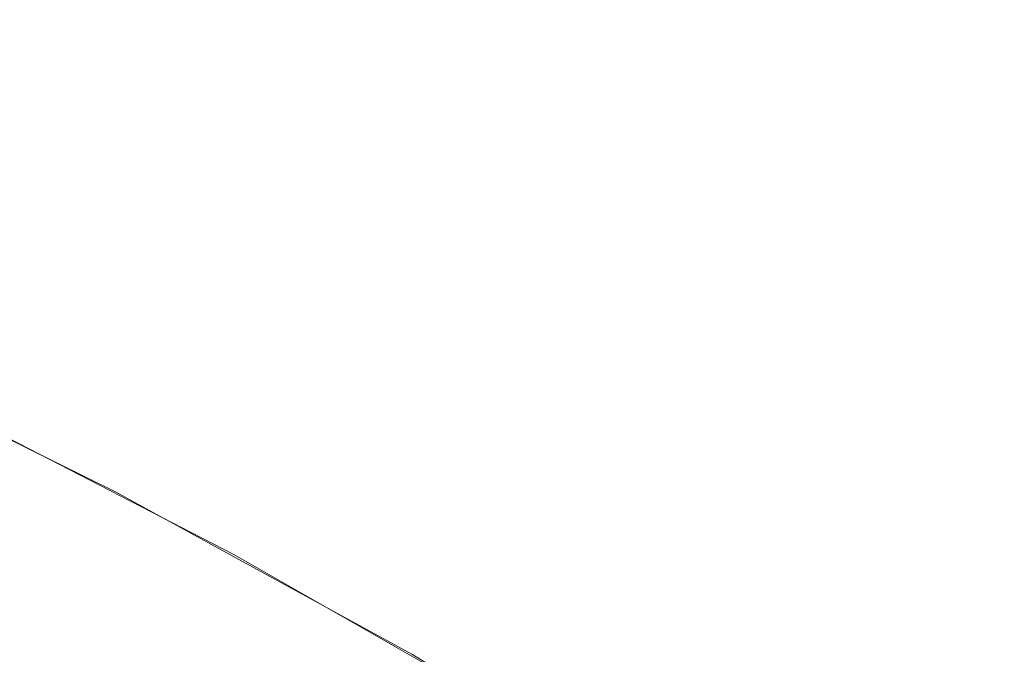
# Model space of a CAD drawing. Header units: centimetres. Extents: x -26.3 to 27.5, y 4.8 to 73.5.
# Tile 195 of 256: x -8.24159 to -8.22891, y 6.58681 to 6.59499. Entities that reach past the tile are written whole.
import ezdxf

# ---------------------------------------------------------------- set-up
doc = ezdxf.new("R2010")
doc.units = ezdxf.units.CM
doc.header["$LTSCALE"] = 2.54
doc.layers.add('Lucido design-1', color=7, linetype='Continuous')

# ---------------------------------------------------------------- blocks, each defined once
blk = doc.blocks.new('Gruppo-3-1')
at = {"color": 7, "linetype": 'Continuous', "lineweight": 9}
for points, invisible_edges in [([(-8.240027, 6.594905, -1479.446894), (-8.242126, 6.594905, -1479.451848), (-8.245014, 6.595906, -1479.450679), (-8.242876, 6.595906, -1479.445633)], 15), ([(-8.240027, 6.594905, -1515.546894), (-8.242126, 6.594905, -1515.551848), (-8.245014, 6.595906, -1515.550679), (-8.242876, 6.595906, -1515.545633)], 15), ([(-8.23777, 6.594905, -1479.442009), (-8.240027, 6.594905, -1479.446894), (-8.242876, 6.595906, -1479.445633), (-8.240577, 6.595906, -1479.440657)], 15), ([(-8.23777, 6.594905, -1515.542009), (-8.240027, 6.594905, -1515.546894), (-8.242876, 6.595906, -1515.545633), (-8.240577, 6.595906, -1515.540657)], 15), ([(-8.235358, 6.594905, -1479.437199), (-8.23777, 6.594905, -1479.442009), (-8.240577, 6.595906, -1479.440657), (-8.238121, 6.595906, -1479.435758)], 15), ([(-8.235358, 6.594905, -1515.537199), (-8.23777, 6.594905, -1515.542009), (-8.240577, 6.595906, -1515.540657), (-8.238121, 6.595906, -1515.535758)], 15), ([(-8.232794, 6.594905, -1479.432469), (-8.235358, 6.594905, -1479.437199), (-8.238121, 6.595906, -1479.435758), (-8.235508, 6.595906, -1479.43094)], 15), ([(-8.232794, 6.594905, -1515.532469), (-8.235358, 6.594905, -1515.537199), (-8.238121, 6.595906, -1515.535758), (-8.235508, 6.595906, -1515.53094)], 15), ([(-8.230078, 6.594905, -1479.427824), (-8.232794, 6.594905, -1479.432469), (-8.235508, 6.595906, -1479.43094), (-8.232742, 6.595906, -1479.426209)], 15), ([(-8.230078, 6.594905, -1515.527824), (-8.232794, 6.594905, -1515.532469), (-8.235508, 6.595906, -1515.53094), (-8.232742, 6.595906, -1515.526209)], 15), ([(-8.227216, 6.594905, -1479.423268), (-8.230078, 6.594905, -1479.427824), (-8.232742, 6.595906, -1479.426209), (-8.229827, 6.595906, -1479.421568)], 15), ([(-8.227216, 6.594905, -1515.523268), (-8.230078, 6.594905, -1515.527824), (-8.232742, 6.595906, -1515.526209), (-8.229827, 6.595906, -1515.521568)], 15), ([(-8.224208, 6.594905, -1479.418806), (-8.227216, 6.594905, -1479.423268), (-8.229827, 6.595906, -1479.421568), (-8.226763, 6.595906, -1479.417023)], 15), ([(-8.224208, 6.594905, -1515.518806), (-8.227216, 6.594905, -1515.523268), (-8.229827, 6.595906, -1515.521568), (-8.226763, 6.595906, -1515.517023)], 15), ([(-25.986537, 6.595069, -1479.083182), (-25.986537, 6.594162, -1479.080644), (27.113463, 6.594162, -1479.080644), (27.113463, 6.595069, -1479.083182)], 10), ([(-25.986537, 6.595069, -1515.183182), (-25.986537, 6.594162, -1515.180644), (27.113463, 6.594162, -1515.180644), (27.113463, 6.595069, -1515.183182)], 10), ([(-8.241174, 6.593803, -1479.457931), (-8.242918, 6.593803, -1479.462917), (-8.245842, 6.594905, -1479.461946), (-8.244065, 6.594905, -1479.456867)], 15), ([(-8.241174, 6.593803, -1515.557931), (-8.242918, 6.593803, -1515.562917), (-8.245842, 6.594905, -1515.561946), (-8.244065, 6.594905, -1515.556867)], 15), ([(-8.23927, 6.593803, -1479.453004), (-8.241174, 6.593803, -1479.457931), (-8.244065, 6.594905, -1479.456867), (-8.242126, 6.594905, -1479.451848)], 15), ([(-8.23927, 6.593803, -1515.553004), (-8.241174, 6.593803, -1515.557931), (-8.244065, 6.594905, -1515.556867), (-8.242126, 6.594905, -1515.551848)], 15), ([(-8.23721, 6.593803, -1479.448141), (-8.23927, 6.593803, -1479.453004), (-8.242126, 6.594905, -1479.451848), (-8.240027, 6.594905, -1479.446894)], 15), ([(-8.23721, 6.593803, -1515.548141), (-8.23927, 6.593803, -1515.553004), (-8.242126, 6.594905, -1515.551848), (-8.240027, 6.594905, -1515.546894)], 15), ([(-8.234995, 6.593803, -1479.443346), (-8.23721, 6.593803, -1479.448141), (-8.240027, 6.594905, -1479.446894), (-8.23777, 6.594905, -1479.442009)], 15), ([(-8.234995, 6.593803, -1515.543346), (-8.23721, 6.593803, -1515.548141), (-8.240027, 6.594905, -1515.546894), (-8.23777, 6.594905, -1515.542009)], 15), ([(-8.232627, 6.593803, -1479.438624), (-8.234995, 6.593803, -1479.443346), (-8.23777, 6.594905, -1479.442009), (-8.235358, 6.594905, -1479.437199)], 15), ([(-8.232627, 6.593803, -1515.538624), (-8.234995, 6.593803, -1515.543346), (-8.23777, 6.594905, -1515.542009), (-8.235358, 6.594905, -1515.537199)], 15), ([(-8.230109, 6.593803, -1479.433981), (-8.232627, 6.593803, -1479.438624), (-8.235358, 6.594905, -1479.437199), (-8.232794, 6.594905, -1479.432469)], 15), ([(-8.230109, 6.593803, -1515.533981), (-8.232627, 6.593803, -1515.538624), (-8.235358, 6.594905, -1515.537199), (-8.232794, 6.594905, -1515.532469)], 15), ([(-8.227444, 6.593803, -1479.429421), (-8.230109, 6.593803, -1479.433981), (-8.232794, 6.594905, -1479.432469), (-8.230078, 6.594905, -1479.427824)], 15), ([(-8.227444, 6.593803, -1515.529421), (-8.230109, 6.593803, -1515.533981), (-8.232794, 6.594905, -1515.532469), (-8.230078, 6.594905, -1515.527824)], 15), ([(-8.224633, 6.593803, -1479.424949), (-8.227444, 6.593803, -1479.429421), (-8.230078, 6.594905, -1479.427824), (-8.227216, 6.594905, -1479.423268)], 15), ([(-8.224633, 6.593803, -1515.524949), (-8.227444, 6.593803, -1515.529421), (-8.230078, 6.594905, -1515.527824), (-8.227216, 6.594905, -1515.523268)], 15), ([(27.113463, 6.593664, -1479.079249), (27.113463, 6.594162, -1479.080644), (-25.986537, 6.594162, -1479.080644), (-25.986537, 6.593664, -1479.079249)], 10), ([(27.113463, 6.593664, -1515.179249), (27.113463, 6.594162, -1515.180644), (-25.986537, 6.594162, -1515.180644), (-25.986537, 6.593664, -1515.179249)], 10), ([(-8.241584, 6.5926, -1479.468822), (-8.24298, 6.5926, -1479.473815), (-8.245923, 6.593803, -1479.473043), (-8.244502, 6.593803, -1479.467956)], 15), ([(-8.241584, 6.5926, -1515.568822), (-8.24298, 6.5926, -1515.573815), (-8.245923, 6.593803, -1515.573043), (-8.244502, 6.593803, -1515.567956)], 15), ([(-8.24003, 6.5926, -1479.463876), (-8.241584, 6.5926, -1479.468822), (-8.244502, 6.593803, -1479.467956), (-8.242918, 6.593803, -1479.462917)], 15), ([(-8.24003, 6.5926, -1515.563876), (-8.241584, 6.5926, -1515.568822), (-8.244502, 6.593803, -1515.567956), (-8.242918, 6.593803, -1515.562917)], 15), ([(-8.238317, 6.5926, -1479.458983), (-8.24003, 6.5926, -1479.463876), (-8.242918, 6.593803, -1479.462917), (-8.241174, 6.593803, -1479.457931)], 15), ([(-8.238317, 6.5926, -1515.558983), (-8.24003, 6.5926, -1515.563876), (-8.242918, 6.593803, -1515.562917), (-8.241174, 6.593803, -1515.557931)], 15), ([(-8.236449, 6.5926, -1479.454146), (-8.238317, 6.5926, -1479.458983), (-8.241174, 6.593803, -1479.457931), (-8.23927, 6.593803, -1479.453004)], 15), ([(-8.236449, 6.5926, -1515.554146), (-8.238317, 6.5926, -1515.558983), (-8.241174, 6.593803, -1515.557931), (-8.23927, 6.593803, -1515.553004)], 15), ([(-8.234427, 6.5926, -1479.449373), (-8.236449, 6.5926, -1479.454146), (-8.23927, 6.593803, -1479.453004), (-8.23721, 6.593803, -1479.448141)], 15), ([(-8.234427, 6.5926, -1515.549373), (-8.236449, 6.5926, -1515.554146), (-8.23927, 6.593803, -1515.553004), (-8.23721, 6.593803, -1515.548141)], 15), ([(-8.232253, 6.5926, -1479.444666), (-8.234427, 6.5926, -1479.449373), (-8.23721, 6.593803, -1479.448141), (-8.234995, 6.593803, -1479.443346)], 15), ([(-8.232253, 6.5926, -1515.544666), (-8.234427, 6.5926, -1515.549373), (-8.23721, 6.593803, -1515.548141), (-8.234995, 6.593803, -1515.543346)], 15), ([(-8.229929, 6.5926, -1479.440032), (-8.232253, 6.5926, -1479.444666), (-8.234995, 6.593803, -1479.443346), (-8.232627, 6.593803, -1479.438624)], 15), ([(-8.229929, 6.5926, -1515.540032), (-8.232253, 6.5926, -1515.544666), (-8.234995, 6.593803, -1515.543346), (-8.232627, 6.593803, -1515.538624)], 15), ([(-8.227457, 6.5926, -1479.435474), (-8.229929, 6.5926, -1479.440032), (-8.232627, 6.593803, -1479.438624), (-8.230109, 6.593803, -1479.433981)], 15), ([(-8.227457, 6.5926, -1515.535474), (-8.229929, 6.5926, -1515.540032), (-8.232627, 6.593803, -1515.538624), (-8.230109, 6.593803, -1515.533981)], 15), ([(-8.224841, 6.5926, -1479.430999), (-8.227457, 6.5926, -1479.435474), (-8.230109, 6.593803, -1479.433981), (-8.227444, 6.593803, -1479.429421)], 15), ([(-8.224841, 6.5926, -1515.530999), (-8.227457, 6.5926, -1515.535474), (-8.230109, 6.593803, -1515.533981), (-8.227444, 6.593803, -1515.529421)], 15), ([(-25.986537, 6.593664, -1479.079249), (-25.986537, 6.592583, -1479.076578), (27.113463, 6.592583, -1479.076578), (27.113463, 6.593664, -1479.079249)], 10), ([(-25.986537, 6.593664, -1515.179249), (-25.986537, 6.592583, -1515.176578), (27.113463, 6.592583, -1515.176578), (27.113463, 6.593664, -1515.179249)], 10), ([(27.113463, 6.592095, -1479.075374), (27.113463, 6.592583, -1479.076578), (-25.986537, 6.592583, -1479.076578), (-25.986537, 6.592095, -1479.075374)], 10), ([(27.113463, 6.592095, -1515.175374), (27.113463, 6.592583, -1515.176578), (-25.986537, 6.592583, -1515.176578), (-25.986537, 6.592095, -1515.175374)], 10), ([(-8.241287, 6.591298, -1479.479518), (-8.24234, 6.591298, -1479.484497), (-8.245287, 6.5926, -1479.483923), (-8.244214, 6.5926, -1479.47885)], 15), ([(-8.241287, 6.591298, -1515.579518), (-8.24234, 6.591298, -1515.584497), (-8.245287, 6.5926, -1515.583923), (-8.244214, 6.5926, -1515.57885)], 15), ([(-8.240075, 6.591298, -1479.474577), (-8.241287, 6.591298, -1479.479518), (-8.244214, 6.5926, -1479.47885), (-8.24298, 6.5926, -1479.473815)], 15), ([(-8.240075, 6.591298, -1515.574577), (-8.241287, 6.591298, -1515.579518), (-8.244214, 6.5926, -1515.57885), (-8.24298, 6.5926, -1515.573815)], 15), ([(-8.238706, 6.591298, -1479.469676), (-8.240075, 6.591298, -1479.474577), (-8.24298, 6.5926, -1479.473815), (-8.241584, 6.5926, -1479.468822)], 15), ([(-8.238706, 6.591298, -1515.569676), (-8.240075, 6.591298, -1515.574577), (-8.24298, 6.5926, -1515.573815), (-8.241584, 6.5926, -1515.568822)], 15), ([(-8.23718, 6.591298, -1479.464822), (-8.238706, 6.591298, -1479.469676), (-8.241584, 6.5926, -1479.468822), (-8.24003, 6.5926, -1479.463876)], 15), ([(-8.23718, 6.591298, -1515.564822), (-8.238706, 6.591298, -1515.569676), (-8.241584, 6.5926, -1515.568822), (-8.24003, 6.5926, -1515.563876)], 15), ([(-8.2355, 6.591298, -1479.460019), (-8.23718, 6.591298, -1479.464822), (-8.24003, 6.5926, -1479.463876), (-8.238317, 6.5926, -1479.458983)], 15), ([(-8.2355, 6.591298, -1515.560019), (-8.23718, 6.591298, -1515.564822), (-8.24003, 6.5926, -1515.563876), (-8.238317, 6.5926, -1515.558983)], 15), ([(-8.233666, 6.591298, -1479.455273), (-8.2355, 6.591298, -1479.460019), (-8.238317, 6.5926, -1479.458983), (-8.236449, 6.5926, -1479.454146)], 15), ([(-8.233666, 6.591298, -1515.555273), (-8.2355, 6.591298, -1515.560019), (-8.238317, 6.5926, -1515.558983), (-8.236449, 6.5926, -1515.554146)], 15), ([(-8.231681, 6.591298, -1479.450588), (-8.233666, 6.591298, -1479.455273), (-8.236449, 6.5926, -1479.454146), (-8.234427, 6.5926, -1479.449373)], 15), ([(-8.231681, 6.591298, -1515.550588), (-8.233666, 6.591298, -1515.555273), (-8.236449, 6.5926, -1515.554146), (-8.234427, 6.5926, -1515.549373)], 15), ([(-8.229548, 6.591298, -1479.445969), (-8.231681, 6.591298, -1479.450588), (-8.234427, 6.5926, -1479.449373), (-8.232253, 6.5926, -1479.444666)], 15), ([(-8.229548, 6.591298, -1515.545969), (-8.231681, 6.591298, -1515.550588), (-8.234427, 6.5926, -1515.549373), (-8.232253, 6.5926, -1515.544666)], 15), ([(-8.227267, 6.591298, -1479.441421), (-8.229548, 6.591298, -1479.445969), (-8.232253, 6.5926, -1479.444666), (-8.229929, 6.5926, -1479.440032)], 15), ([(-8.227267, 6.591298, -1515.541421), (-8.229548, 6.591298, -1515.545969), (-8.232253, 6.5926, -1515.544666), (-8.229929, 6.5926, -1515.540032)], 15), ([(-8.224841, 6.591298, -1479.436948), (-8.227267, 6.591298, -1479.441421), (-8.229929, 6.5926, -1479.440032), (-8.227457, 6.5926, -1479.435474)], 15), ([(-8.224841, 6.591298, -1515.536948), (-8.227267, 6.591298, -1515.541421), (-8.229929, 6.5926, -1515.540032), (-8.227457, 6.5926, -1515.535474)], 15), ([(-25.986537, 6.592095, -1479.075374), (-25.986537, 6.590827, -1479.072584), (27.113463, 6.590827, -1479.072584), (27.113463, 6.592095, -1479.075374)], 10), ([(-25.986537, 6.592095, -1515.175374), (-25.986537, 6.590827, -1515.172584), (27.113463, 6.590827, -1515.172584), (27.113463, 6.592095, -1515.175374)], 10), ([(-8.241589, 6.589899, -1479.499881), (-8.241988, 6.589899, -1479.504859), (-8.244941, 6.591298, -1479.504669), (-8.244533, 6.591298, -1479.499597)], 15), ([(-8.24103, 6.589899, -1479.494919), (-8.241589, 6.589899, -1479.499881), (-8.244533, 6.591298, -1479.499597), (-8.243964, 6.591298, -1479.494541)], 15), ([(-8.24103, 6.589899, -1515.594919), (-8.241589, 6.589899, -1515.599881), (-8.244533, 6.591298, -1515.599597), (-8.243964, 6.591298, -1515.594541)], 15), ([(-8.240312, 6.589899, -1479.489978), (-8.24103, 6.589899, -1479.494919), (-8.243964, 6.591298, -1479.494541), (-8.243232, 6.591298, -1479.489506)], 15), ([(-8.240312, 6.589899, -1515.589978), (-8.24103, 6.589899, -1515.594919), (-8.243964, 6.591298, -1515.594541), (-8.243232, 6.591298, -1515.589506)], 15), ([(-8.239436, 6.589899, -1479.485062), (-8.240312, 6.589899, -1479.489978), (-8.243232, 6.591298, -1479.489506), (-8.24234, 6.591298, -1479.484497)], 15), ([(-8.239436, 6.589899, -1515.585062), (-8.240312, 6.589899, -1515.589978), (-8.243232, 6.591298, -1515.589506), (-8.24234, 6.591298, -1515.584497)], 15), ([(-8.238403, 6.589899, -1479.480177), (-8.239436, 6.589899, -1479.485062), (-8.24234, 6.591298, -1479.484497), (-8.241287, 6.591298, -1479.479518)], 15), ([(-8.238403, 6.589899, -1515.580177), (-8.239436, 6.589899, -1515.585062), (-8.24234, 6.591298, -1515.584497), (-8.241287, 6.591298, -1515.579518)], 15), ([(-8.237214, 6.589899, -1479.475327), (-8.238403, 6.589899, -1479.480177), (-8.241287, 6.591298, -1479.479518), (-8.240075, 6.591298, -1479.474577)], 15), ([(-8.237214, 6.589899, -1515.575327), (-8.238403, 6.589899, -1515.580177), (-8.241287, 6.591298, -1515.579518), (-8.240075, 6.591298, -1515.574577)], 15), ([(-8.23587, 6.589899, -1479.470518), (-8.237214, 6.589899, -1479.475327), (-8.240075, 6.591298, -1479.474577), (-8.238706, 6.591298, -1479.469676)], 15), ([(-8.23587, 6.589899, -1515.570518), (-8.237214, 6.589899, -1515.575327), (-8.240075, 6.591298, -1515.574577), (-8.238706, 6.591298, -1515.569676)], 15), ([(-8.234373, 6.589899, -1479.465754), (-8.23587, 6.589899, -1479.470518), (-8.238706, 6.591298, -1479.469676), (-8.23718, 6.591298, -1479.464822)], 15), ([(-8.234373, 6.589899, -1515.565754), (-8.23587, 6.589899, -1515.570518), (-8.238706, 6.591298, -1515.569676), (-8.23718, 6.591298, -1515.564822)], 15), ([(-8.232724, 6.589899, -1479.461041), (-8.234373, 6.589899, -1479.465754), (-8.23718, 6.591298, -1479.464822), (-8.2355, 6.591298, -1479.460019)], 15), ([(-8.232724, 6.589899, -1515.561041), (-8.234373, 6.589899, -1515.565754), (-8.23718, 6.591298, -1515.564822), (-8.2355, 6.591298, -1515.560019)], 15), ([(-8.230924, 6.589899, -1479.456383), (-8.232724, 6.589899, -1479.461041), (-8.2355, 6.591298, -1479.460019), (-8.233666, 6.591298, -1479.455273)], 15), ([(-8.230924, 6.589899, -1515.556383), (-8.232724, 6.589899, -1515.561041), (-8.2355, 6.591298, -1515.560019), (-8.233666, 6.591298, -1515.555273)], 15), ([(-8.228976, 6.589899, -1479.451785), (-8.230924, 6.589899, -1479.456383), (-8.233666, 6.591298, -1479.455273), (-8.231681, 6.591298, -1479.450588)], 15), ([(-8.228976, 6.589899, -1515.551785), (-8.230924, 6.589899, -1515.556383), (-8.233666, 6.591298, -1515.555273), (-8.231681, 6.591298, -1515.550588)], 15), ([(-8.226882, 6.589899, -1479.447252), (-8.228976, 6.589899, -1479.451785), (-8.231681, 6.591298, -1479.450588), (-8.229548, 6.591298, -1479.445969)], 15), ([(-8.226882, 6.589899, -1515.547252), (-8.228976, 6.589899, -1515.551785), (-8.231681, 6.591298, -1515.550588), (-8.229548, 6.591298, -1515.545969)], 15), ([(-8.224644, 6.589899, -1479.442789), (-8.226882, 6.589899, -1479.447252), (-8.229548, 6.591298, -1479.445969), (-8.227267, 6.591298, -1479.441421)], 15), ([(-8.224644, 6.589899, -1515.542789), (-8.226882, 6.589899, -1515.547252), (-8.229548, 6.591298, -1515.545969), (-8.227267, 6.591298, -1515.541421)], 15), ([(27.113463, 6.590364, -1479.071565), (27.113463, 6.590827, -1479.072584), (-25.986537, 6.590827, -1479.072584), (-25.986537, 6.590364, -1479.071565)], 10), ([(27.113463, 6.590364, -1515.171565), (27.113463, 6.590827, -1515.172584), (-25.986537, 6.590827, -1515.172584), (-25.986537, 6.590364, -1515.171565)], 10), ([(-8.244316, 6.590757, -1479.719199), (-8.240406, 6.588829, -1479.719199), (-8.240529, 6.588593, -1479.723331), (-8.244428, 6.590515, -1479.723331)], 15), ([(-8.244316, 6.590757, -1515.819199), (-8.240406, 6.588829, -1515.819199), (-8.240529, 6.588593, -1515.823331), (-8.244428, 6.590515, -1515.823331)], 15), ([(-8.242499, 6.589967, -1479.714839), (-8.240363, 6.588913, -1479.714839), (-8.240406, 6.588829, -1479.719199), (-8.244316, 6.590757, -1479.719199)], 14), ([(-8.242499, 6.589967, -1515.814839), (-8.240363, 6.588913, -1515.814839), (-8.240406, 6.588829, -1515.819199), (-8.244316, 6.590757, -1515.819199)], 14), ([(-8.244428, 6.590515, -1479.723331), (-8.240529, 6.588593, -1479.723331), (-8.240731, 6.588205, -1479.727446), (-8.244613, 6.59012, -1479.727446)], 15), ([(-8.244428, 6.590515, -1515.823331), (-8.240529, 6.588593, -1515.823331), (-8.240731, 6.588205, -1515.827446), (-8.244613, 6.59012, -1515.827446)], 15), ([(-25.986537, 6.590364, -1479.071565), (-25.986537, 6.588899, -1479.068671), (27.113463, 6.588899, -1479.068671), (27.113463, 6.590364, -1479.071565)], 10), ([(-25.986537, 6.590364, -1515.171565), (-25.986537, 6.588899, -1515.168671), (27.113463, 6.588899, -1515.168671), (27.113463, 6.590364, -1515.171565)], 10), ([(-8.244613, 6.59012, -1479.727446), (-8.240731, 6.588205, -1479.727446), (-8.241011, 6.587668, -1479.731535), (-8.244869, 6.589571, -1479.731535)], 15), ([(-8.244613, 6.59012, -1515.827446), (-8.240731, 6.588205, -1515.827446), (-8.241011, 6.587668, -1515.831535), (-8.244869, 6.589571, -1515.831535)], 15), ([(-8.240363, 6.588913, -1479.714839), (-8.242499, 6.589967, -1479.714839), (-8.242488, 6.589988, -1479.514839)], 10), ([(-8.240363, 6.588913, -1515.814839), (-8.242499, 6.589967, -1515.814839), (-8.242488, 6.589988, -1515.614839)], 10), ([(-8.242488, 6.589988, -1479.514839), (-8.238841, 6.588104, -1479.514839), (-8.240363, 6.588913, -1479.714839)], 10), ([(-8.239319, 6.588404, -1479.50994), (-8.238841, 6.588104, -1479.514839), (-8.242488, 6.589988, -1479.514839), (-8.242228, 6.589899, -1479.509846)], 13), ([(-8.242488, 6.589988, -1515.614839), (-8.238841, 6.588104, -1515.614839), (-8.240363, 6.588913, -1515.814839)], 10), ([(-8.239319, 6.588404, -1515.60994), (-8.238841, 6.588104, -1515.614839), (-8.242488, 6.589988, -1515.614839), (-8.242228, 6.589899, -1515.609846)], 13), ([(-8.239084, 6.588404, -1479.505045), (-8.239319, 6.588404, -1479.50994), (-8.242228, 6.589899, -1479.509846), (-8.241988, 6.589899, -1479.504859)], 15), ([(-8.239084, 6.588404, -1515.605045), (-8.239319, 6.588404, -1515.60994), (-8.242228, 6.589899, -1515.609846), (-8.241988, 6.589899, -1515.604859)], 15), ([(-8.238691, 6.588404, -1479.500161), (-8.239084, 6.588404, -1479.505045), (-8.241988, 6.589899, -1479.504859), (-8.241589, 6.589899, -1479.499881)], 15), ([(-8.238691, 6.588404, -1515.600161), (-8.239084, 6.588404, -1515.605045), (-8.241988, 6.589899, -1515.604859), (-8.241589, 6.589899, -1515.599881)], 15), ([(-8.238143, 6.588404, -1479.495292), (-8.238691, 6.588404, -1479.500161), (-8.241589, 6.589899, -1479.499881), (-8.24103, 6.589899, -1479.494919)], 15), ([(-8.238143, 6.588404, -1515.595292), (-8.238691, 6.588404, -1515.600161), (-8.241589, 6.589899, -1515.599881), (-8.24103, 6.589899, -1515.594919)], 15), ([(-8.237438, 6.588404, -1479.490443), (-8.238143, 6.588404, -1479.495292), (-8.24103, 6.589899, -1479.494919), (-8.240312, 6.589899, -1479.489978)], 15), ([(-8.237438, 6.588404, -1515.590443), (-8.238143, 6.588404, -1515.595292), (-8.24103, 6.589899, -1515.594919), (-8.240312, 6.589899, -1515.589978)], 15), ([(-8.236579, 6.588404, -1479.485618), (-8.237438, 6.588404, -1479.490443), (-8.240312, 6.589899, -1479.489978), (-8.239436, 6.589899, -1479.485062)], 15), ([(-8.236579, 6.588404, -1515.585618), (-8.237438, 6.588404, -1515.590443), (-8.240312, 6.589899, -1515.589978), (-8.239436, 6.589899, -1515.585062)], 15), ([(-8.235565, 6.588404, -1479.480824), (-8.236579, 6.588404, -1479.485618), (-8.239436, 6.589899, -1479.485062), (-8.238403, 6.589899, -1479.480177)], 15), ([(-8.235565, 6.588404, -1515.580824), (-8.236579, 6.588404, -1515.585618), (-8.239436, 6.589899, -1515.585062), (-8.238403, 6.589899, -1515.580177)], 15), ([(-8.234398, 6.588404, -1479.476065), (-8.235565, 6.588404, -1479.480824), (-8.238403, 6.589899, -1479.480177), (-8.237214, 6.589899, -1479.475327)], 15), ([(-8.234398, 6.588404, -1515.576065), (-8.235565, 6.588404, -1515.580824), (-8.238403, 6.589899, -1515.580177), (-8.237214, 6.589899, -1515.575327)], 15), ([(-8.23308, 6.588404, -1479.471346), (-8.234398, 6.588404, -1479.476065), (-8.237214, 6.589899, -1479.475327), (-8.23587, 6.589899, -1479.470518)], 15), ([(-8.23308, 6.588404, -1515.571346), (-8.234398, 6.588404, -1515.576065), (-8.237214, 6.589899, -1515.575327), (-8.23587, 6.589899, -1515.570518)], 15), ([(-8.23161, 6.588404, -1479.466671), (-8.23308, 6.588404, -1479.471346), (-8.23587, 6.589899, -1479.470518), (-8.234373, 6.589899, -1479.465754)], 15), ([(-8.23161, 6.588404, -1515.566671), (-8.23308, 6.588404, -1515.571346), (-8.23587, 6.589899, -1515.570518), (-8.234373, 6.589899, -1515.565754)], 15), ([(-8.229992, 6.588404, -1479.462046), (-8.23161, 6.588404, -1479.466671), (-8.234373, 6.589899, -1479.465754), (-8.232724, 6.589899, -1479.461041)], 15), ([(-8.229992, 6.588404, -1515.562046), (-8.23161, 6.588404, -1515.566671), (-8.234373, 6.589899, -1515.565754), (-8.232724, 6.589899, -1515.561041)], 15), ([(-8.228226, 6.588404, -1479.457476), (-8.229992, 6.588404, -1479.462046), (-8.232724, 6.589899, -1479.461041), (-8.230924, 6.589899, -1479.456383)], 15), ([(-8.228226, 6.588404, -1515.557476), (-8.229992, 6.588404, -1515.562046), (-8.232724, 6.589899, -1515.561041), (-8.230924, 6.589899, -1515.556383)], 15), ([(-8.226315, 6.588404, -1479.452964), (-8.228226, 6.588404, -1479.457476), (-8.230924, 6.589899, -1479.456383), (-8.228976, 6.589899, -1479.451785)], 15), ([(-8.226315, 6.588404, -1515.552964), (-8.228226, 6.588404, -1515.557476), (-8.230924, 6.589899, -1515.556383), (-8.228976, 6.589899, -1515.551785)], 15), ([(-8.22426, 6.588404, -1479.448515), (-8.226315, 6.588404, -1479.452964), (-8.228976, 6.589899, -1479.451785), (-8.226882, 6.589899, -1479.447252)], 15), ([(-8.22426, 6.588404, -1515.548515), (-8.226315, 6.588404, -1515.552964), (-8.228976, 6.589899, -1515.551785), (-8.226882, 6.589899, -1515.547252)], 15), ([(-8.244869, 6.589571, -1479.731535), (-8.241011, 6.587668, -1479.731535), (-8.241368, 6.586982, -1479.735592), (-8.245196, 6.58887, -1479.735592)], 15), ([(-8.244869, 6.589571, -1515.831535), (-8.241011, 6.587668, -1515.831535), (-8.241368, 6.586982, -1515.835592), (-8.245196, 6.58887, -1515.835592)], 15), ([(27.113463, 6.588473, -1479.067827), (27.113463, 6.588899, -1479.068671), (-25.986537, 6.588899, -1479.068671), (-25.986537, 6.588473, -1479.067827)], 10), ([(27.113463, 6.588473, -1515.167827), (27.113463, 6.588899, -1515.168671), (-25.986537, 6.588899, -1515.168671), (-25.986537, 6.588473, -1515.167827)], 10), ([(-8.245196, 6.58887, -1479.735592), (-8.241368, 6.586982, -1479.735592), (-8.241802, 6.586148, -1479.739611), (-8.245593, 6.588018, -1479.739611)], 15), ([(-8.245196, 6.58887, -1515.835592), (-8.241368, 6.586982, -1515.835592), (-8.241802, 6.586148, -1515.839611), (-8.245593, 6.588018, -1515.839611)], 15), ([(-8.240406, 6.588829, -1479.719199), (-8.236585, 6.586732, -1479.719199), (-8.236718, 6.586502, -1479.723331), (-8.240529, 6.588593, -1479.723331)], 15), ([(-8.240406, 6.588829, -1515.819199), (-8.236585, 6.586732, -1515.819199), (-8.236718, 6.586502, -1515.823331), (-8.240529, 6.588593, -1515.823331)], 15), ([(-8.240406, 6.588829, -1479.719199), (-8.240363, 6.588913, -1479.714839), (-8.238852, 6.588084, -1479.714839)], 9), ([(-8.240406, 6.588829, -1515.819199), (-8.240363, 6.588913, -1515.814839), (-8.238852, 6.588084, -1515.814839)], 9), ([(-8.238852, 6.588084, -1479.714839), (-8.236537, 6.586815, -1479.714839), (-8.236585, 6.586732, -1479.719199), (-8.240406, 6.588829, -1479.719199)], 14), ([(-8.238852, 6.588084, -1515.814839), (-8.236537, 6.586815, -1515.814839), (-8.236585, 6.586732, -1515.819199), (-8.240406, 6.588829, -1515.819199)], 14), ([(-8.238841, 6.588104, -1479.514839), (-8.238852, 6.588084, -1479.714839), (-8.240363, 6.588913, -1479.714839)], 9), ([(-8.238841, 6.588104, -1515.614839), (-8.238852, 6.588084, -1515.814839), (-8.240363, 6.588913, -1515.814839)], 9), ([(-8.240529, 6.588593, -1479.723331), (-8.236718, 6.586502, -1479.723331), (-8.236936, 6.586124, -1479.727446), (-8.240731, 6.588205, -1479.727446)], 15), ([(-8.240529, 6.588593, -1515.823331), (-8.236718, 6.586502, -1515.823331), (-8.236936, 6.586124, -1515.827446), (-8.240731, 6.588205, -1515.827446)], 15), ([(-25.986537, 6.588473, -1479.067827), (-25.986537, 6.586803, -1479.064845), (27.113463, 6.586803, -1479.064845), (27.113463, 6.588473, -1479.067827)], 10), ([(-25.986537, 6.588473, -1515.167827), (-25.986537, 6.586803, -1515.164845), (27.113463, 6.586803, -1515.164845), (27.113463, 6.588473, -1515.167827)], 10), ([(-8.238841, 6.588104, -1479.514839), (-8.239319, 6.588404, -1479.50994), (-8.23646, 6.586815, -1479.510031)], 11), ([(-8.236229, 6.586815, -1479.505228), (-8.23646, 6.586815, -1479.510031), (-8.239319, 6.588404, -1479.50994), (-8.239084, 6.588404, -1479.505045)], 15), ([(-8.238841, 6.588104, -1515.614839), (-8.239319, 6.588404, -1515.60994), (-8.23646, 6.586815, -1515.610031)], 11), ([(-8.236229, 6.586815, -1515.605228), (-8.23646, 6.586815, -1515.610031), (-8.239319, 6.588404, -1515.60994), (-8.239084, 6.588404, -1515.605045)], 15), ([(-8.235844, 6.586815, -1479.500436), (-8.236229, 6.586815, -1479.505228), (-8.239084, 6.588404, -1479.505045), (-8.238691, 6.588404, -1479.500161)], 15), ([(-8.235844, 6.586815, -1515.600436), (-8.236229, 6.586815, -1515.605228), (-8.239084, 6.588404, -1515.605045), (-8.238691, 6.588404, -1515.600161)], 15), ([(-8.235306, 6.586815, -1479.495657), (-8.235844, 6.586815, -1479.500436), (-8.238691, 6.588404, -1479.500161), (-8.238143, 6.588404, -1479.495292)], 15), ([(-8.235306, 6.586815, -1515.595657), (-8.235844, 6.586815, -1515.600436), (-8.238691, 6.588404, -1515.600161), (-8.238143, 6.588404, -1515.595292)], 15), ([(-8.234615, 6.586815, -1479.490899), (-8.235306, 6.586815, -1479.495657), (-8.238143, 6.588404, -1479.495292), (-8.237438, 6.588404, -1479.490443)], 15), ([(-8.234615, 6.586815, -1515.590899), (-8.235306, 6.586815, -1515.595657), (-8.238143, 6.588404, -1515.595292), (-8.237438, 6.588404, -1515.590443)], 15), ([(-8.233771, 6.586815, -1479.486165), (-8.234615, 6.586815, -1479.490899), (-8.237438, 6.588404, -1479.490443), (-8.236579, 6.588404, -1479.485618)], 15), ([(-8.233771, 6.586815, -1515.586165), (-8.234615, 6.586815, -1515.590899), (-8.237438, 6.588404, -1515.590443), (-8.236579, 6.588404, -1515.585618)], 15), ([(-8.232777, 6.586815, -1479.481461), (-8.233771, 6.586815, -1479.486165), (-8.236579, 6.588404, -1479.485618), (-8.235565, 6.588404, -1479.480824)], 15), ([(-8.232777, 6.586815, -1515.581461), (-8.233771, 6.586815, -1515.586165), (-8.236579, 6.588404, -1515.585618), (-8.235565, 6.588404, -1515.580824)], 15), ([(-8.231632, 6.586815, -1479.476791), (-8.232777, 6.586815, -1479.481461), (-8.235565, 6.588404, -1479.480824), (-8.234398, 6.588404, -1479.476065)], 15), ([(-8.231632, 6.586815, -1515.576791), (-8.232777, 6.586815, -1515.581461), (-8.235565, 6.588404, -1515.580824), (-8.234398, 6.588404, -1515.576065)], 15), ([(-8.230338, 6.586815, -1479.47216), (-8.231632, 6.586815, -1479.476791), (-8.234398, 6.588404, -1479.476065), (-8.23308, 6.588404, -1479.471346)], 15), ([(-8.230338, 6.586815, -1515.57216), (-8.231632, 6.586815, -1515.576791), (-8.234398, 6.588404, -1515.576065), (-8.23308, 6.588404, -1515.571346)], 15), ([(-8.228896, 6.586815, -1479.467573), (-8.230338, 6.586815, -1479.47216), (-8.23308, 6.588404, -1479.471346), (-8.23161, 6.588404, -1479.466671)], 15), ([(-8.228896, 6.586815, -1515.567573), (-8.230338, 6.586815, -1515.57216), (-8.23308, 6.588404, -1515.571346), (-8.23161, 6.588404, -1515.566671)], 15), ([(-8.227308, 6.586815, -1479.463034), (-8.228896, 6.586815, -1479.467573), (-8.23161, 6.588404, -1479.466671), (-8.229992, 6.588404, -1479.462046)], 15), ([(-8.227308, 6.586815, -1515.563034), (-8.228896, 6.586815, -1515.567573), (-8.23161, 6.588404, -1515.566671), (-8.229992, 6.588404, -1515.562046)], 15), ([(-8.225575, 6.586815, -1479.458549), (-8.227308, 6.586815, -1479.463034), (-8.229992, 6.588404, -1479.462046), (-8.228226, 6.588404, -1479.457476)], 15), ([(-8.225575, 6.586815, -1515.558549), (-8.227308, 6.586815, -1515.563034), (-8.229992, 6.588404, -1515.562046), (-8.228226, 6.588404, -1515.557476)], 15), ([(-8.240731, 6.588205, -1479.727446), (-8.236936, 6.586124, -1479.727446), (-8.237239, 6.585599, -1479.731535), (-8.241011, 6.587668, -1479.731535)], 15), ([(-8.240731, 6.588205, -1515.827446), (-8.236936, 6.586124, -1515.827446), (-8.237239, 6.585599, -1515.831535), (-8.241011, 6.587668, -1515.831535)], 15), ([(-8.236537, 6.586815, -1479.714839), (-8.238852, 6.588084, -1479.714839), (-8.238841, 6.588104, -1479.514839)], 10), ([(-8.236537, 6.586815, -1515.814839), (-8.238852, 6.588084, -1515.814839), (-8.238841, 6.588104, -1515.614839)], 10), ([(-8.238841, 6.588104, -1479.514839), (-8.235276, 6.586074, -1479.514839), (-8.236537, 6.586815, -1479.714839)], 10), ([(-8.23646, 6.586815, -1479.510031), (-8.235276, 6.586074, -1479.514839), (-8.238841, 6.588104, -1479.514839)], 9), ([(-8.238841, 6.588104, -1515.614839), (-8.235276, 6.586074, -1515.614839), (-8.236537, 6.586815, -1515.814839)], 10), ([(-8.23646, 6.586815, -1515.610031), (-8.235276, 6.586074, -1515.614839), (-8.238841, 6.588104, -1515.614839)], 9), ([(-8.241011, 6.587668, -1479.731535), (-8.237239, 6.585599, -1479.731535), (-8.237626, 6.584929, -1479.735592), (-8.241368, 6.586982, -1479.735592)], 15), ([(-8.241011, 6.587668, -1515.831535), (-8.237239, 6.585599, -1515.831535), (-8.237626, 6.584929, -1515.835592), (-8.241368, 6.586982, -1515.835592)], 15), ([(-8.241368, 6.586982, -1479.735592), (-8.237626, 6.584929, -1479.735592), (-8.238096, 6.584115, -1479.739611), (-8.241802, 6.586148, -1479.739611)], 15), ([(-8.241368, 6.586982, -1515.835592), (-8.237626, 6.584929, -1515.835592), (-8.238096, 6.584115, -1515.839611), (-8.241802, 6.586148, -1515.839611)], 15), ([(-8.235276, 6.586074, -1479.514839), (-8.235287, 6.586056, -1479.714839), (-8.236537, 6.586815, -1479.714839)], 9), ([(-8.235276, 6.586074, -1515.614839), (-8.235287, 6.586056, -1515.814839), (-8.236537, 6.586815, -1515.814839)], 9), ([(-8.233655, 6.585132, -1479.510121), (-8.235276, 6.586074, -1479.514839), (-8.23646, 6.586815, -1479.510031)], 11), ([(-8.233428, 6.585132, -1479.505408), (-8.233655, 6.585132, -1479.510121), (-8.23646, 6.586815, -1479.510031), (-8.236229, 6.586815, -1479.505228)], 15), ([(-8.233655, 6.585132, -1515.610121), (-8.235276, 6.586074, -1515.614839), (-8.23646, 6.586815, -1515.610031)], 11), ([(-8.233428, 6.585132, -1515.605408), (-8.233655, 6.585132, -1515.610121), (-8.23646, 6.586815, -1515.610031), (-8.236229, 6.586815, -1515.605228)], 15), ([(-8.23305, 6.585132, -1479.500705), (-8.233428, 6.585132, -1479.505408), (-8.236229, 6.586815, -1479.505228), (-8.235844, 6.586815, -1479.500436)], 15), ([(-8.23305, 6.585132, -1515.600705), (-8.233428, 6.585132, -1515.605408), (-8.236229, 6.586815, -1515.605228), (-8.235844, 6.586815, -1515.600436)], 15), ([(-8.232522, 6.585132, -1479.496016), (-8.23305, 6.585132, -1479.500705), (-8.235844, 6.586815, -1479.500436), (-8.235306, 6.586815, -1479.495657)], 15), ([(-8.232522, 6.585132, -1515.596016), (-8.23305, 6.585132, -1515.600705), (-8.235844, 6.586815, -1515.600436), (-8.235306, 6.586815, -1515.595657)], 15), ([(-8.231844, 6.585132, -1479.491347), (-8.232522, 6.585132, -1479.496016), (-8.235306, 6.586815, -1479.495657), (-8.234615, 6.586815, -1479.490899)], 15), ([(-8.231844, 6.585132, -1515.591347), (-8.232522, 6.585132, -1515.596016), (-8.235306, 6.586815, -1515.595657), (-8.234615, 6.586815, -1515.590899)], 15), ([(-8.231016, 6.585132, -1479.486702), (-8.231844, 6.585132, -1479.491347), (-8.234615, 6.586815, -1479.490899), (-8.233771, 6.586815, -1479.486165)], 15), ([(-8.231016, 6.585132, -1515.586702), (-8.231844, 6.585132, -1515.591347), (-8.234615, 6.586815, -1515.590899), (-8.233771, 6.586815, -1515.586165)], 15), ([(-8.23004, 6.585132, -1479.482085), (-8.231016, 6.585132, -1479.486702), (-8.233771, 6.586815, -1479.486165), (-8.232777, 6.586815, -1479.481461)], 15), ([(-8.23004, 6.585132, -1515.582085), (-8.231016, 6.585132, -1515.586702), (-8.233771, 6.586815, -1515.586165), (-8.232777, 6.586815, -1515.581461)], 15), ([(-8.228917, 6.585132, -1479.477503), (-8.23004, 6.585132, -1479.482085), (-8.232777, 6.586815, -1479.481461), (-8.231632, 6.586815, -1479.476791)], 15), ([(-8.228917, 6.585132, -1515.577503), (-8.23004, 6.585132, -1515.582085), (-8.232777, 6.586815, -1515.581461), (-8.231632, 6.586815, -1515.576791)], 15), ([(-8.227647, 6.585132, -1479.472958), (-8.228917, 6.585132, -1479.477503), (-8.231632, 6.586815, -1479.476791), (-8.230338, 6.586815, -1479.47216)], 15), ([(-8.227647, 6.585132, -1515.572958), (-8.228917, 6.585132, -1515.577503), (-8.231632, 6.586815, -1515.576791), (-8.230338, 6.586815, -1515.57216)], 15), ([(-8.226232, 6.585132, -1479.468457), (-8.227647, 6.585132, -1479.472958), (-8.230338, 6.586815, -1479.47216), (-8.228896, 6.586815, -1479.467573)], 15), ([(-8.226232, 6.585132, -1515.568457), (-8.227647, 6.585132, -1515.572958), (-8.230338, 6.586815, -1515.57216), (-8.228896, 6.586815, -1515.567573)], 15)]:
    blk.add_3dface(points, dxfattribs=dict(at, invisible_edges=invisible_edges))
blk = doc.blocks.new('Gruppo-4-1')
at = {"color": 7}
blk.add_blockref('Gruppo-3-1', (0, 0), dxfattribs=at)

msp = doc.modelspace()

# ---------------------------------------------------------------- block references
at = {"layer": 'Lucido design-1', "color": 7}
msp.add_blockref('Gruppo-4-1', (0, 0), dxfattribs=at)

doc.saveas('drawing.dxf')
